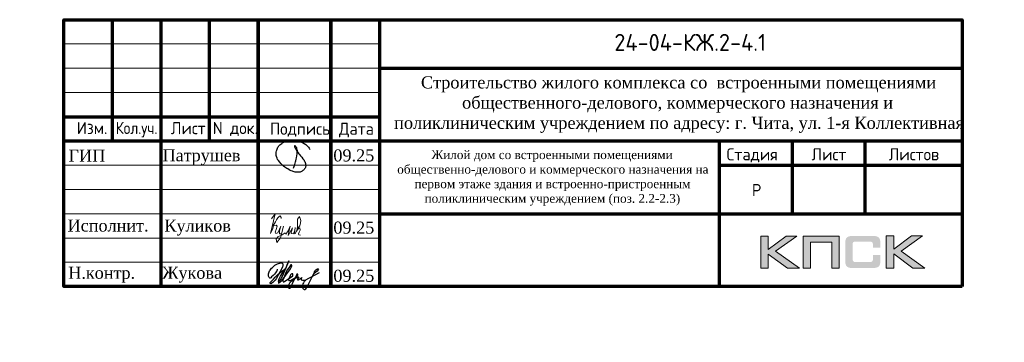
# Model space of a CAD drawing. Header units: millimetres. Extents: x 263826 to 1718326, y -423071 to 70137.
# Tile 178 of 256: x 441121 to 461405, y -149406 to -142756. Entities that reach past the tile are written whole.
import ezdxf
from ezdxf.enums import TextEntityAlignment as Align

# ---------------------------------------------------------------- set-up
doc = ezdxf.new("R2010")
doc.units = ezdxf.units.MM
for name, color, linetype in [('PDF7_Text', 7, 'Continuous'), ('PDF8_Text', 7, 'Continuous'), ('Рамка печать', 7, 'Continuous')]:
    doc.layers.add(name, color=color, linetype=linetype)
for name, color, linetype, lineweight in [('Выноски', 20, 'Continuous', 20), ('Рамка', 7, 'Continuous', 70), ('Текст', 7, 'Continuous', 25)]:
    doc.layers.add(name, color=color, linetype=linetype, lineweight=lineweight)
doc.styles.add('PDF Times New Roman', font='times.ttf')
doc.styles.add('ГОСТ', font='GOST_Common.ttf')

# ---------------------------------------------------------------- blocks, each defined once
blk = doc.blocks.new('11')
at = {"layer": 'Выноски'}
for p, q in [((47944, 66700), (47962, 66737)), ((47962, 66737), (47989, 66781)), ((47989, 66781), (48016, 66806)), ((48016, 66806), (48038, 66823)), ((48038, 66823), (48060, 66786)), ((48060, 66786), (48058, 66769)), ((47885, 66608), (47944, 66700))]:
    blk.add_line(p, q, dxfattribs=at)
blk.add_lwpolyline([(47863, 66761), (47937, 66865), (47843, 66458), (47885, 66564), (47905, 66616), (47954, 66628), (47979, 66606), (47957, 66539), (47937, 66487), (47947, 66458), (47991, 66470), (48051, 66611), (48041, 66569), (48023, 66505), (48023, 66448), (48065, 66448), (48090, 66529), (48110, 66608), (48043, 66369), (47972, 66275), (47954, 66344), (47991, 66389), (48078, 66431), (48142, 66470), (48154, 66441), (48204, 66512), (48246, 66606), (48209, 66455), (48204, 66418), (48295, 66574), (48265, 66463), (48265, 66455), (48312, 66453), (48342, 66529), (48347, 66584), (48337, 66465), (48349, 66453), (48401, 66569), (48443, 66616), (48461, 66678), (48466, 66727), (48436, 66811), (48399, 66754), (48399, 66618), (48389, 66549), (48374, 66507), (48416, 66564), (48441, 66576), (48451, 66524), (48433, 66482), (48419, 66453), (48424, 66428), (48458, 66421)], dxfattribs=at)
blk = doc.blocks.new('яяя')
at = {"lineweight": 30}
for points in [[(345424, 110432), (345425, 110410), (345424, 110397), (345417, 110379), (345406, 110350), (345390, 110319), (345357, 110275), (345310, 110221), (345265, 110176), (345198, 110110), (345161, 110077), (345133, 110066), (345116, 110066), (345102, 110075), (345090, 110091), (345082, 110115), (345074, 110146), (345066, 110182), (345064, 110206), (345067, 110234), (345077, 110278), (345095, 110320), (345114, 110361), (345134, 110395), (345159, 110428), (345195, 110469), (345228, 110506), (345284, 110560), (345331, 110595), (345379, 110625), (345435, 110648), (345486, 110670), (345532, 110686), (345573, 110696), (345605, 110698), (345621, 110695), (345635, 110687), (345648, 110671), (345656, 110649), (345659, 110625), (345659, 110583), (345656, 110553), (345647, 110523), (345635, 110489), (345387, 110033), (345349, 109985), (345311, 109948), (345247, 109889), (345209, 109858), (345192, 109844), (345180, 109837), (345157, 109833), (345150, 109835), (345140, 109842), (345135, 109856), (345138, 109881), (345148, 109892), (345183, 109930), (345267, 110024), (345343, 110105), (345455, 110213), (345617, 110343), (345775, 110456), (345811, 110526), (345838, 110607), (345890, 110740), (345902, 110771), (345698, 110295), (345672, 110226), (345626, 110132), (345572, 110032), (345518, 109953), (345481, 109918), (345497, 110001), (345567, 110147), (345655, 110301), (345760, 110442)], [(345481, 109918), (345476, 109896), (345475, 109874), (345485, 109861), (345506, 109866), (345539, 109891), (345632, 109983), (345968, 110450), (346022, 110527), (346029, 110560), (346027, 110579), (346026, 110590), (346010, 110605), (345993, 110609), (345975, 110601), (345962, 110584), (345954, 110562), (345857, 110421), (345783, 110292), (345741, 110183), (345701, 110079), (345665, 109985), (345660, 109952), (345666, 109929), (345669, 109915), (345682, 109910), (345702, 109914), (345735, 109941), (345846, 110007), (346065, 110160), (346075, 110193), (346070, 110217), (346066, 110236), (346052, 110241), (346030, 110241), (346007, 110228), (345978, 110203), (345960, 110164), (345892, 110010), (345895, 109986), (345904, 109966), (345925, 109964), (345969, 109968), (346045, 110000), (346218, 110114), (346261, 110154), (346280, 110184), (346282, 110210), (346278, 110225), (346263, 110229), (346241, 110222), (346220, 110198), (346162, 110049), (345989, 109904), (345932, 109849), (345906, 109805), (345891, 109739), (345890, 109690), (345899, 109652), (345924, 109647), (345956, 109655), (345980, 109674), (346058, 109838), (346158, 110046), (346261, 110098), (346314, 110120), (346292, 110079), (346269, 110036), (346261, 110008), (346267, 109998), (346293, 109998), (346363, 110039), (346445, 110095), (346421, 110068), (346414, 110040), (346407, 110011), (346416, 109990), (346466, 109972), (346509, 109977), (346574, 109984), (347172, 110293)], [(346586, 109971), (346543, 109917), (346509, 109873), (346489, 109825), (346475, 109767), (346472, 109710), (346478, 109675), (346485, 109641), (346501, 109621), (346517, 109602), (346542, 109589), (346568, 109592), (346605, 109620), (346680, 109731), (346736, 109842), (346865, 110115), (346962, 110290), (346969, 110318), (346979, 110360), (347013, 110403), (347056, 110434), (347091, 110450), (347109, 110450), (347121, 110434), (347115, 110405), (347072, 110355), (347012, 110307), (346924, 110222)]]:
    blk.add_lwpolyline(points, dxfattribs=at)
blk = doc.blocks.new('Патрушев')
at = {"color": 5, "lineweight": 25}
blk.add_lwpolyline([(58.5, -35.09), (59.7, -31.98), (60.22, -29.81), (60.47, -28.76), (60.76, -27.56), (61.06, -26.32), (61.37, -24.67), (61.64, -22.98), (61.77, -21.63), (61.83, -20.46), (61.74, -19.5), (61.5, -18.56), (61.27, -17.93), (60.96, -17.34), (60.63, -16.86), (60.45, -16.66), (60.39, -16.62), (60.25, -16.53), (60.03, -16.42), (59.74, -16.36), (59.56, -16.39), (59.41, -16.5), (59.32, -16.73), (59.32, -16.96), (59.41, -17.15), (61.8, -21.04), (63.12, -22.91), (63.7, -23.61), (64.53, -24.59), (65.48, -25.87), (66.43, -27.07), (66.87, -27.73), (67.42, -28.44), (67.68, -28.93), (68, -29.52), (68.38, -30.41), (68.65, -31), (68.82, -31.71), (68.89, -32.2), (68.93, -32.68), (68.9, -33.35), (68.81, -33.79), (68.57, -34.59), (68.27, -35.18), (67.92, -35.7), (67.56, -36.23), (66.92, -36.75), (66.44, -37.14), (65.93, -37.49), (65.34, -37.85), (64.79, -38.12), (64.12, -38.33), (63.56, -38.4), (62.54, -38.51), (61.58, -38.47), (60.89, -38.38), (60.1, -38.27), (59.25, -38.05), (58.41, -37.75), (57.66, -37.55), (56.61, -37.27), (55.88, -36.92), (54.92, -36.35), (53.85, -35.72), (53.05, -35.25), (52.17, -34.73), (51.27, -34.08), (50.13, -33.27), (49.09, -32.31), (47.96, -31.09), (47.07, -29.92), (46.05, -28.68), (45.23, -27.65), (44.74, -26.54), (44.28, -25.09), (44.05, -24.29), (43.98, -23.29), (43.94, -22.47), (43.99, -21.49), (44.18, -20.57), (44.46, -19.97), (44.74, -19.1), (45.02, -18.24), (45.49, -17.42), (45.85, -16.92), (46.39, -16.14), (46.99, -15.53), (47.83, -14.81), (48.65, -14.29), (49.43, -13.79), (50.53, -13.27), (51.57, -12.89), (52.65, -12.48), (54.17, -12.1), (55.44, -11.87), (56.95, -11.79), (58.35, -11.79), (59.63, -11.91), (61, -12.05), (62.71, -12.35), (64.46, -12.88), (66.16, -13.58), (67.55, -14.27), (68.88, -15.13), (70.02, -16.25), (71.14, -17.49), (71.67, -18.26), (72.28, -19.27)], dxfattribs=at)

msp = doc.modelspace()

# ---------------------------------------------------------------- hatches: boundary and pattern name
at = {"layer": 'Рамка печать', "lineweight": 20}
h = msp.add_hatch(color=0, dxfattribs=at)
h.paths.add_polyline_path([(457133.6262, -147216.33975), (456909.51558, -147216.33975), (456543.0368, -147492.22061), (456543.0368, -147216.33975), (456387.72609, -147216.33975), (456387.72609, -147878.45383), (456543.0368, -147878.45383), (456543.0368, -147587.58684), (456939.48782, -147878.45383), (457187.44, -147878.45383), (456694.26038, -147528.32354)])
h.paths.add_polyline_path([(457412.23182, -147340.99703), (457850.91646, -147340.99703), (457850.91646, -147878.45383), (458004.86479, -147878.45383), (458004.86479, -147216.33975), (457840.69865, -147216.33975), (457258.28349, -147216.33975), (457258.28349, -147373.01283), (457258.28349, -147878.45383), (457412.23182, -147878.45383)])
h.paths.add_polyline_path([(459126.09913, -147212.93381), (458970.78842, -147212.93381), (458970.78842, -147875.72908), (459126.09913, -147875.72908), (459126.09913, -147584.1809), (459522.55015, -147875.72908), (459770.50233, -147875.72908), (459277.32271, -147524.91761), (459716.68854, -147212.93381), (459493.25909, -147212.93381), (459126.09913, -147488.81468)])
msp.add_hatch(color=204, dxfattribs=at).paths.add_polyline_path([(458841.36282, -147286.50204), (458839.31926, -147279.00898), (458836.59451, -147272.8783), (458833.18858, -147266.74761), (458829.78264, -147260.61692), (458826.3767, -147255.84861), (458822.28958, -147251.0803), (458818.20246, -147246.31199), (458814.11533, -147242.22487), (458808.66583, -147238.81893), (458803.21633, -147234.73181), (458797.08565, -147231.32587), (458790.27378, -147228.60112), (458783.4619, -147225.87637), (458775.96884, -147223.15162), (458768.47578, -147221.10806), (458750.76491, -147217.70212), (458731.69167, -147214.97737), (458710.57486, -147213.615), (458687.41449, -147212.93381), (458292.32584, -147212.93381), (458269.16547, -147213.615), (458248.72985, -147214.97737), (458228.97542, -147217.70212), (458211.94574, -147221.10806), (458203.77149, -147223.83281), (458196.27843, -147225.87637), (458189.46656, -147228.60112), (458183.33587, -147232.00706), (458177.20518, -147234.73181), (458171.0745, -147238.81893), (458166.30619, -147242.22487), (458161.53788, -147246.31199), (458157.45075, -147251.0803), (458154.04482, -147255.84861), (458149.95769, -147260.61692), (458146.55175, -147266.74761), (458143.82701, -147272.8783), (458141.10226, -147279.69017), (458138.37751, -147286.50204), (458136.33395, -147293.9951), (458132.92801, -147310.3436), (458130.20326, -147328.05447), (458128.1597, -147347.8089), (458128.1597, -147369.6069), (458128.1597, -147718.37481), (458128.1597, -147740.1728), (458130.20326, -147759.92723), (458132.92801, -147778.31929), (458136.33395, -147794.66779), (458138.37751, -147802.16085), (458141.10226, -147808.97272), (458143.82701, -147815.78459), (458146.55175, -147821.91528), (458149.95769, -147827.36478), (458154.04482, -147832.81428), (458157.45075, -147837.58259), (458161.53788, -147842.3509), (458166.30619, -147846.43802), (458171.75569, -147849.84396), (458177.20518, -147853.2499), (458183.33587, -147856.65583), (458189.46656, -147860.06177), (458196.95962, -147862.10533), (458203.77149, -147864.83008), (458211.94574, -147866.87364), (458228.97542, -147870.96077), (458248.72985, -147873.00433), (458269.84666, -147875.04789), (458292.32584, -147875.72908), (458687.41449, -147875.72908), (458710.57486, -147875.04789), (458731.69167, -147873.68552), (458750.76491, -147870.96077), (458767.79459, -147867.55483), (458775.96884, -147864.83008), (458783.4619, -147862.78652), (458790.27378, -147860.06177), (458797.08565, -147856.65583), (458803.21633, -147853.93108), (458808.66583, -147849.84396), (458814.11533, -147846.43802), (458818.20246, -147842.3509), (458822.28958, -147838.26377), (458826.3767, -147832.81428), (458829.78264, -147828.04596), (458833.18858, -147821.91528), (458836.59451, -147815.78459), (458839.31926, -147809.65391), (458841.36282, -147802.16085), (458844.08757, -147794.66779), (458847.49351, -147778.31929), (458850.21826, -147760.60842), (458851.58063, -147740.1728), (458852.26182, -147718.37481), (458852.26182, -147608.70365), (458697.6323, -147608.70365), (458697.6323, -147697.93919), (458697.6323, -147704.06987), (458696.95111, -147710.20056), (458695.58874, -147715.65006), (458694.22636, -147721.09956), (458692.1828, -147725.86787), (458690.13924, -147729.95499), (458687.41449, -147734.04211), (458684.00855, -147737.44805), (458680.60262, -147740.85399), (458676.51549, -147743.57874), (458671.74718, -147745.6223), (458666.97887, -147747.66586), (458662.21056, -147749.02824), (458656.07987, -147749.70942), (458649.94919, -147750.39061), (458643.8185, -147751.0718), (458325.02283, -147751.0718), (458319.57334, -147750.39061), (458314.80502, -147749.70942), (458310.7179, -147747.66586), (458306.63078, -147745.6223), (458302.54365, -147742.89755), (458299.13772, -147740.1728), (458295.73178, -147736.76686), (458293.00703, -147732.67974), (458290.28228, -147728.59262), (458288.23872, -147724.50549), (458286.19516, -147719.73718), (458284.83278, -147714.96887), (458282.78922, -147705.43225), (458282.10803, -147695.89562), (458282.10803, -147377.78114), (458282.10803, -147372.33165), (458282.78922, -147366.88215), (458284.15159, -147362.11384), (458285.51397, -147357.34552), (458286.87634, -147353.2584), (458288.91991, -147349.85246), (458291.64465, -147346.44653), (458294.3694, -147343.04059), (458297.77534, -147340.31584), (458301.18128, -147337.59109), (458305.2684, -147335.54753), (458309.35553, -147334.18516), (458314.12384, -147332.82278), (458318.89215, -147332.14159), (458324.34165, -147331.46041), (458329.79114, -147331.46041), (458643.8185, -147331.46041), (458649.94919, -147331.46041), (458656.07987, -147332.14159), (458661.52937, -147333.50397), (458666.29768, -147334.86634), (458671.06599, -147336.9099), (458675.83431, -147338.95347), (458679.92143, -147342.3594), (458683.32737, -147345.08415), (458686.7333, -147349.17128), (458689.45805, -147353.2584), (458692.1828, -147357.34552), (458694.22636, -147362.11384), (458695.58874, -147366.88215), (458696.95111, -147372.33165), (458697.6323, -147378.46233), (458697.6323, -147384.59302), (458697.6323, -147457.48006), (458852.26182, -147457.48006), (458852.26182, -147369.6069), (458851.58063, -147347.8089), (458850.21826, -147328.05447), (458847.49351, -147310.3436), (458843.40639, -147293.9951)])

# ---------------------------------------------------------------- linework, layer by layer
at = {"layer": 'Рамка', "color": 7}
for p, q in [((443033.88471, -145256.1453), (443033.88471, -142756.1453)), ((445033.88471, -145256.1453), (445033.88471, -142756.1453)), ((448533.88471, -143756.1453), (460533.88471, -143756.1453)), ((442033.88471, -144756.1453), (448533.88471, -144756.1453)), ((442033.88471, -145256.1453), (460533.88471, -145256.1453)), ((457033.88471, -145256.1453), (457033.88471, -146756.1453)), ((458533.88471, -145256.1453), (458533.88471, -146756.1453)), ((455533.88471, -145756.1453), (460533.88471, -145756.1453)), ((455533.88471, -145756.1453), (460533.88471, -145756.1453)), ((448533.88471, -146756.1453), (460533.88471, -146756.1453))]:
    msp.add_line(p, q, dxfattribs=at)
at = {"layer": 'Рамка'}
for p, q in [((444033.88471, -148256.1453), (444033.88471, -142756.1453)), ((446033.88471, -148256.1453), (446033.88471, -142756.1453)), ((446033.88471, -142756.1453), (446033.88471, -148256.1453)), ((447533.88471, -142756.1453), (447533.88471, -148256.1453)), ((447533.88471, -148256.1453), (447533.88471, -142756.1453)), ((448533.88471, -142756.1453), (448533.88471, -148256.1453)), ((455533.88471, -145256.1453), (455533.88471, -148256.14521))]:
    msp.add_line(p, q, dxfattribs=at)
at = {"layer": 'Рамка', "color": 7, "lineweight": 15}
for p, q in [((442033.88471, -143256.1453), (448533.88471, -143256.1453)), ((442033.88471, -143756.1453), (448533.88471, -143756.1453)), ((442033.88471, -144256.1453), (448533.88471, -144256.1453)), ((442033.88471, -145756.1453), (448533.88471, -145756.1453)), ((442033.88471, -146256.1453), (448533.88471, -146256.1453)), ((442033.88471, -146756.1453), (448533.88471, -146756.1453)), ((442033.88471, -147256.1453), (448533.88471, -147256.1453)), ((442033.88471, -147756.1453), (448533.88471, -147756.1453))]:
    msp.add_line(p, q, dxfattribs=at)
at = {"layer": 'Рамка'}
msp.add_lwpolyline([(460533.88471, -148256.1453), (442033.88471, -148256.1453), (442033.88471, -142756.1454), (460533.88471, -142756.1454)], close=True, dxfattribs=at)
at = {"layer": 'Рамка печать', "color": 0, "lineweight": 20}
for points in [[(456387.72609, -147878.45383), (456387.72609, -147216.33975), (456543.0368, -147216.33975), (456543.0368, -147492.22061), (456909.51558, -147216.33975), (457133.6262, -147216.33975), (456694.26038, -147528.32354), (457187.44, -147878.45383), (456939.48782, -147878.45383), (456543.0368, -147587.58684), (456543.0368, -147878.45383), (456387.72609, -147878.45383)], [(457412.23182, -147878.45383), (457412.23182, -147340.99703), (457850.91646, -147340.99703), (457850.91646, -147878.45383), (458004.86479, -147878.45383), (458004.86479, -147216.33975), (457840.69865, -147216.33975), (457258.28349, -147216.33975), (457258.28349, -147373.01283), (457258.28349, -147878.45383), (457412.23182, -147878.45383)], [(458970.78842, -147875.72908), (458970.78842, -147212.93381), (459126.09913, -147212.93381), (459126.09913, -147488.81468), (459493.25909, -147212.93381), (459716.68854, -147212.93381), (459277.32271, -147524.91761), (459770.50233, -147875.72908), (459522.55015, -147875.72908), (459126.09913, -147584.1809), (459126.09913, -147875.72908), (458970.78842, -147875.72908)]]:
    msp.add_lwpolyline(points, close=True, dxfattribs=at)

# ---------------------------------------------------------------- block references
at = {"color": 5, "xscale": 24.5, "yscale": 24.5, "zscale": 24.5}
msp.add_blockref('Патрушев', (445326.51073, -144958.18288), dxfattribs=at)
at = {"color": 2, "lineweight": 60, "xscale": 0.5, "yscale": 0.5, "zscale": 0.5}
msp.add_blockref('яяя', (273713.15989, -203114.64895), dxfattribs=at)
at = {"layer": 'Выноски', "color": 0}
msp.add_blockref('11', (398448.26523, -213620.95091), dxfattribs=at)

# ---------------------------------------------------------------- texts
at = {"layer": 'PDF7_Text', "char_height": 180, "width": 6881.0191364, "attachment_point": 7, "style": 'PDF Times New Roman'}
for insert in [(448587.53303, -146589.13858), (395616.10085, -149348.83895)]:
    msp.add_mtext('\\pi1015.18152;Жилой дом со встроенными помещениями \\P\\pi311.27381;общественно-делового и коммерческого назначения на \\P\\pi667.38051;первом этаже здания и встроенно-пристроенным \\P\\pi874.76335;поликлиническим учреждением (поз. 2.2-2.3)', dxfattribs=dict(at, insert=insert))
at = {"layer": 'PDF7_Text', "char_height": 247.953398, "attachment_point": 7, "style": 'PDF Times New Roman'}
for s, insert in [('Патрушев', (444062.71711, -145756.1453)), ('09.25', (447583.58796, -145683.2673)), ('09.25', (447583.58796, -147171.45645)), ('Жукова', (444056.57811, -148177.49151)), ('09.25', (447583.58796, -148163.5822))]:
    msp.add_mtext(s, dxfattribs=dict(at, insert=insert))
at = {"layer": 'PDF7_Text', "insert": (444101.63582, -147206.40579), "char_height": 247.9533984, "attachment_point": 7, "style": 'PDF Times New Roman'}
msp.add_mtext_dynamic_manual_height_columns('{\\C256;Куликов}', width=2000, gutter_width=1250, heights=[0], dxfattribs=at)
at = {"layer": 'PDF8_Text', "char_height": 247.952381, "attachment_point": 7, "style": 'PDF Times New Roman'}
for s, insert in [('ГИП', (442126.88741, -145683.25855)), ('Исполнит.', (442107.33851, -147128.87451)), ('Н.контр.', (442120.74806, -148177.49648))]:
    msp.add_mtext(s, dxfattribs=dict(at, insert=insert))
at = {"layer": 'Текст', "color": 7, "style": 'ГОСТ'}
msp.add_text('24-04-КЖ.2-4.1', height=350, dxfattribs=at).set_placement((454934.97391, -143224.8947), align=Align.MIDDLE_CENTER)
for s, p in [('Изм.', (442297.25439, -145114.96419)), ('Лист', (444236.12659, -145117.64367)), ('N док.', (445098.47446, -145114.81709)), ('Подпись', (446276.95265, -145129.53004)), ('Дата', (447699.03443, -145129.53004)), ('Стадия', (455684.0859, -145656.1453)), ('Лист', (457433.88471, -145656.1453)), ('Листов', (459025.55137, -145656.1453)), ('Р', (456205.68356, -146393.60032))]:
    msp.add_text(s, height=250, dxfattribs=at).set_placement(p)
at = {"layer": 'Текст', "color": 7, "style": 'ГОСТ', "width": 0.9}
msp.add_text('Кол.уч.', height=250, dxfattribs=at).set_placement((443098.47446, -145113.49518))
at = {"layer": 'Текст', "color": 7, "char_height": 250, "attachment_point": 1, "style": 'ГОСТ'}
for insert in [(448793.05221, -143923.24457), (395821.62003, -146682.94493)]:
    msp.add_mtext_dynamic_manual_height_columns('\\pi594.35517;{\\fTimes New Roman|b0|i0|c204|p18;\\C256;Строительство жилого комплекса со  встроенными помещениями \\P\\pi1441.86779;общественного-делового, коммерческого назначения и \\P\\pi41.3631;поликлиническим учреждением по адресу: г. Чита, ул. 1-я Коллективная}', width=11543.0722741, gutter_width=12.5, heights=[0], dxfattribs=dict(at, insert=insert))

doc.saveas('drawing.dxf')
